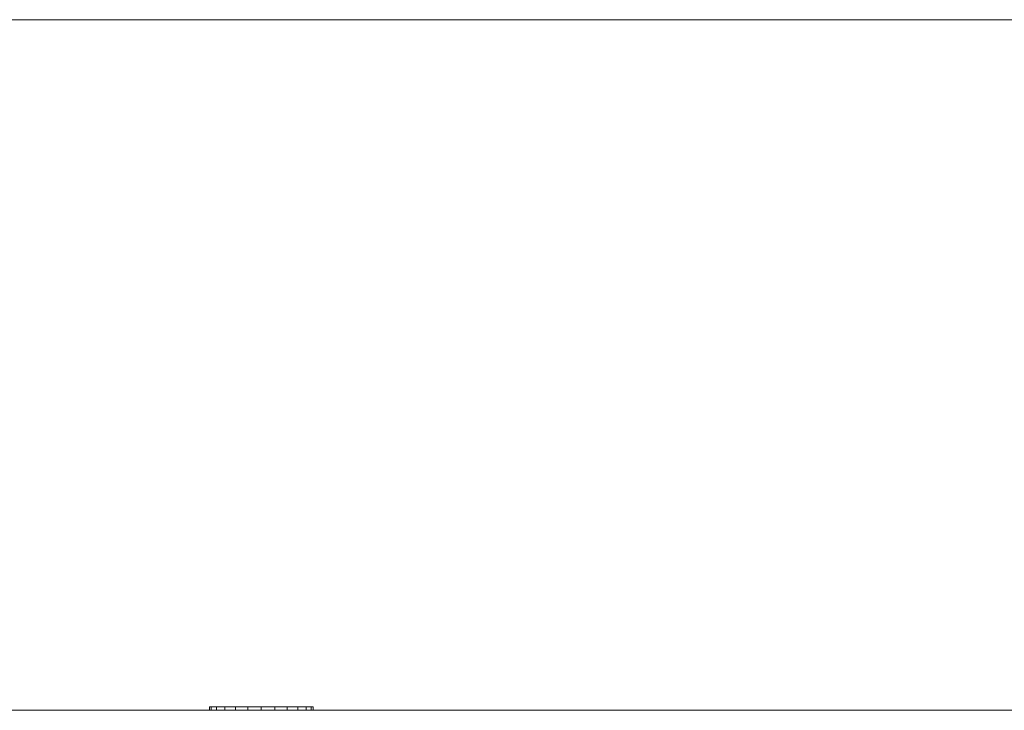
# Model space of a CAD drawing. Header units: millimetres. Extents: x -15489 to 15034, y -13406 to 13375.
# Tile 9 of 15: x -938 to -653, y -2390 to -2190. Entities that reach past the tile are written whole.
import ezdxf

# ---------------------------------------------------------------- set-up
doc = ezdxf.new("R2010")
doc.units = ezdxf.units.MM
doc.layers.add('A-WALL', color=113, linetype='Continuous', lineweight=9)
doc.layers.add('P-SANR-FIXT', color=6, linetype='Continuous', lineweight=9)

# ---------------------------------------------------------------- blocks, each defined once
blk = doc.blocks.new('CCASC162-0200410F0_REVIT - Loven Soft Close Seat Cover-323034-_3D_')
at = {"layer": 'P-SANR-FIXT'}
mesh = blk.add_polyface(dxfattribs=at)
corners = [(-195, 1, 100), (-194.49, 1, 103.88), (-192.99, 1, 107.5), (-190.61, 1, 110.61), (-187.5, 1, 112.99), (-183.88, 1, 114.49), (-180, 1, 115), (-176.12, 1, 114.49), (-172.5, 1, 112.99), (-169.39, 1, 110.61), (-167.01, 1, 107.5), (-165.51, 1, 103.88), (-165, 1, 100), (-165.51, 1, 96.12), (-167.01, 1, 92.5), (-169.39, 1, 89.39), (-172.5, 1, 87.01), (-176.12, 1, 85.51), (-180, 1, 85), (-183.88, 1, 85.51), (-187.5, 1, 87.01), (-190.61, 1, 89.39), (-192.99, 1, 92.5), (-194.49, 1, 96.12)]
mesh.append_faces([[corners[k] for k in face] for face in [(3, 1, 2), (16, 14, 15)]], dxfattribs={"vtx0": -1})
mesh.append_faces([[corners[k] for k in face] for face in [(6, 11, 1, 3), (11, 14, 16, 22)]], dxfattribs={"vtx0": -1, "vtx1": -1, "vtx2": -1, "vtx3": -1})
mesh.append_faces([[corners[k] for k in face] for face in [(16, 19, 20)]], dxfattribs={"vtx0": -1, "vtx2": -1})
mesh.append_faces([[corners[k] for k in face] for face in [(22, 0, 1, 11)]], dxfattribs={"vtx0": -1, "vtx2": -1, "vtx3": -1})
mesh.append_faces([[corners[k] for k in face] for face in [(23, 0, 22)]], dxfattribs={"vtx1": -1})
mesh.append_faces([[corners[k] for k in face] for face in [(9, 10, 11, 8), (12, 13, 14, 11)]], dxfattribs={"vtx2": -1})
mesh.append_faces([[corners[k] for k in face] for face in [(6, 7, 8, 11), (20, 21, 22, 16)]], dxfattribs={"vtx2": -1, "vtx3": -1})
mesh.append_faces([[corners[k] for k in face] for face in [(3, 4, 5, 6), (16, 17, 18, 19)]], dxfattribs={"vtx3": -1})
mesh = blk.add_polyface(dxfattribs=at)
corners = [(-165, 0, 100), (-165.51, 0, 96.12), (-167.01, 0, 92.5), (-169.39, 0, 89.39), (-172.5, 0, 87.01), (-176.12, 0, 85.51), (-180, 0, 85), (-183.88, 0, 85.51), (-187.5, 0, 87.01), (-190.61, 0, 89.39), (-192.99, 0, 92.5), (-194.49, 0, 96.12), (-195, 0, 100), (-195, 1, 100), (-194.49, 1, 96.12), (-192.99, 1, 92.5), (-190.61, 1, 89.39), (-187.5, 1, 87.01), (-183.88, 1, 85.51), (-180, 1, 85), (-176.12, 1, 85.51), (-172.5, 1, 87.01), (-169.39, 1, 89.39), (-167.01, 1, 92.5), (-165.51, 1, 96.12), (-165, 1, 100)]
mesh.append_faces([[corners[k] for k in face] for face in [(13, 14, 11, 12), (0, 1, 24, 25)]], dxfattribs={"vtx1": -1})
mesh.append_faces([[corners[k] for k in face] for face in [(14, 15, 10, 11), (16, 17, 8, 9), (15, 16, 9, 10), (17, 18, 7, 8), (6, 7, 18, 19), (19, 20, 5, 6), (20, 21, 4, 5), (22, 23, 2, 3), (21, 22, 3, 4), (23, 24, 1, 2)]], dxfattribs={"vtx1": -1, "vtx3": -1})
mesh = blk.add_polyface(dxfattribs=at)
corners = [(-195, 0, 100), (-194.49, 0, 103.88), (-192.99, 0, 107.5), (-190.61, 0, 110.61), (-187.5, 0, 112.99), (-183.88, 0, 114.49), (-180, 0, 115), (-176.12, 0, 114.49), (-172.5, 0, 112.99), (-169.39, 0, 110.61), (-167.01, 0, 107.5), (-165.51, 0, 103.88), (-165, 0, 100), (-165, 1, 100), (-165.51, 1, 103.88), (-167.01, 1, 107.5), (-169.39, 1, 110.61), (-172.5, 1, 112.99), (-176.12, 1, 114.49), (-180, 1, 115), (-183.88, 1, 114.49), (-187.5, 1, 112.99), (-190.61, 1, 110.61), (-192.99, 1, 107.5), (-194.49, 1, 103.88), (-195, 1, 100)]
mesh.append_faces([[corners[k] for k in face] for face in [(13, 14, 11, 12), (0, 1, 24, 25)]], dxfattribs={"vtx1": -1})
mesh.append_faces([[corners[k] for k in face] for face in [(14, 15, 10, 11), (16, 17, 8, 9), (15, 16, 9, 10), (17, 18, 7, 8), (6, 7, 18, 19), (19, 20, 5, 6), (20, 21, 4, 5), (22, 23, 2, 3), (21, 22, 3, 4), (23, 24, 1, 2)]], dxfattribs={"vtx1": -1, "vtx3": -1})
mesh = blk.add_polyface(dxfattribs=at)
corners = [(-195, 0, 100), (-194.49, 0, 96.12), (-192.99, 0, 92.5), (-190.61, 0, 89.39), (-187.5, 0, 87.01), (-183.88, 0, 85.51), (-180, 0, 85), (-176.12, 0, 85.51), (-172.5, 0, 87.01), (-169.39, 0, 89.39), (-167.01, 0, 92.5), (-165.51, 0, 96.12), (-165, 0, 100), (-165.51, 0, 103.88), (-167.01, 0, 107.5), (-169.39, 0, 110.61), (-172.5, 0, 112.99), (-176.12, 0, 114.49), (-180, 0, 115), (-183.88, 0, 114.49), (-187.5, 0, 112.99), (-190.61, 0, 110.61), (-192.99, 0, 107.5), (-194.49, 0, 103.88)]
mesh.append_faces([[corners[k] for k in face] for face in [(8, 6, 7)]], dxfattribs={"vtx0": -1})
mesh.append_faces([[corners[k] for k in face] for face in [(13, 2, 8)]], dxfattribs={"vtx0": -1, "vtx1": -1, "vtx2": -1})
mesh.append_faces([[corners[k] for k in face] for face in [(13, 18, 23, 2)]], dxfattribs={"vtx0": -1, "vtx1": -1, "vtx2": -1, "vtx3": -1})
mesh.append_faces([[corners[k] for k in face] for face in [(8, 4, 5, 6)]], dxfattribs={"vtx0": -1, "vtx3": -1})
mesh.append_faces([[corners[k] for k in face] for face in [(0, 1, 2, 23), (19, 20, 21, 18)]], dxfattribs={"vtx2": -1})
mesh.append_faces([[corners[k] for k in face] for face in [(8, 9, 10, 13), (2, 3, 4, 8), (16, 17, 18, 13), (21, 22, 23, 18)]], dxfattribs={"vtx2": -1, "vtx3": -1})
mesh.append_faces([[corners[k] for k in face] for face in [(10, 11, 12, 13), (13, 14, 15, 16)]], dxfattribs={"vtx3": -1})

msp = doc.modelspace()

# ---------------------------------------------------------------- block references
at = {"layer": 'P-SANR-FIXT'}
msp.add_blockref('CCASC162-0200410F0_REVIT - Loven Soft Close Seat Cover-323034-_3D_', (-687.87, -2390.12), dxfattribs=at)

# ---------------------------------------------------------------- meshes
at = {"layer": 'A-WALL'}
mesh = msp.add_polyface(dxfattribs=at)
corners = [(-4087.87, -2190.12, 8000), (4312.13, -2190.12, 8000), (4312.13, -2190.12), (-4087.87, -2190.12)]
mesh.append_faces([[corners[k] for k in face] for face in [(0, 1, 2, 3)]])
mesh = msp.add_polyface(dxfattribs=at)
corners = [(-4087.87, -2390.12), (-4087.87, -2190.12), (4312.13, -2190.12), (4312.13, -2390.12)]
mesh.append_faces([[corners[k] for k in face] for face in [(0, 1, 2, 3)]])
mesh = msp.add_polyface(dxfattribs=at)
corners = [(4312.13, -2390.12, 8000), (4312.13, -2190.12, 8000), (-4087.87, -2190.12, 8000), (-4087.87, -2390.12, 8000)]
mesh.append_faces([[corners[k] for k in face] for face in [(0, 1, 2, 3)]])
mesh = msp.add_polyface(dxfattribs=at)
corners = [(4312.13, -2390.12), (4312.13, -2390.12, 8000), (-4087.87, -2390.12, 8000), (-4087.87, -2390.12)]
mesh.append_faces([[corners[k] for k in face] for face in [(0, 1, 2, 3)]])

doc.saveas('drawing.dxf')
